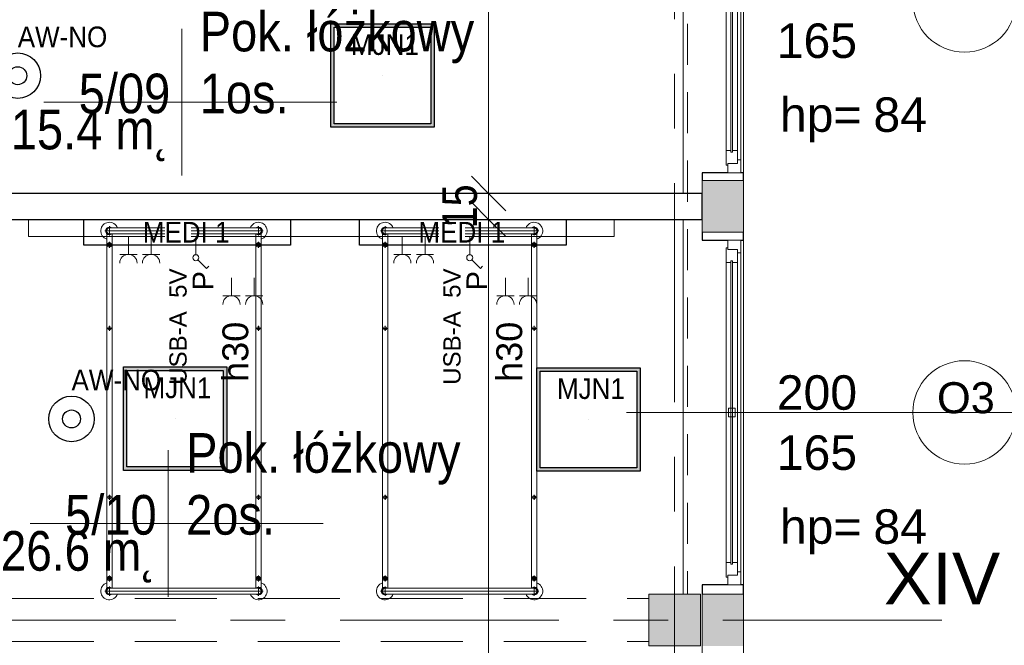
# Model space of a CAD drawing. Header units: centimetres. Extents: x -1631 to 21770, y -8842 to 3590.
# Tile 125 of 150: x 807 to 1379, y 394 to 757. Entities that reach past the tile are written whole.
import ezdxf

# ---------------------------------------------------------------- set-up
doc = ezdxf.new("R2010")
doc.units = ezdxf.units.CM
for name, pattern in [('Oś', [222.25, 127, -31.75, 31.75, -31.75]), ('Ponad', [39.688, 23.813, -15.875]), ('Ukryte', [71.438, 47.625, -23.813])]:
    doc.linetypes.add(name, pattern=pattern)
for name, color, linetype, lineweight in [('A-ANNO-DIMS', 211, 'Continuous', 13), ('A-ANNO-DIMS-100', 211, 'Continuous', 13), ('A-ANNO-NOTE', 131, 'Continuous', 9), ('A-AREA-IDEN', 2, 'Continuous', 13), ('A-DETL-HDLN', 90, 'Ukryte', 9), ('A-FLOR-OVHD', 1, 'Ponad', 9), ('A-GLAZ', 151, 'Continuous', 13), ('A-GLAZ-IDEN', 152, 'Continuous', 13), ('A-WALL', 113, 'Continuous', 13), ('A-WALL-PATT', 111, 'Continuous', 13), ('I-FURN', 30, 'Continuous', 9), ('Q-SPCQ', 91, 'Continuous', 9), ('S-COLS', 52, 'Continuous', 13), ('S-GRID', 1, 'Continuous', 13), ('S-GRID-IDEN', 1, 'Continuous', 13)]:
    doc.layers.add(name, color=color, linetype=linetype, lineweight=lineweight)
doc.layers.add('E_oprawy', color=12, linetype='Continuous')
doc.styles.add('Arial', font='arial.ttf', dxfattribs={"width": 0.9, "height": 18})
doc.styles.add('Arial Narrow_5', font='ARIALN.TTF', dxfattribs={"height": 20})
doc.styles.add('Arial_10', font='arial.ttf', dxfattribs={"height": 20})
doc.styles.add('Arial_11', font='arial.ttf', dxfattribs={"width": 0.85, "height": 23})
doc.styles.add('Arial_13', font='arial.ttf', dxfattribs={"height": 0.2})
doc.styles.add('Arial_4', font='arial.ttf', dxfattribs={"height": 10})
doc.styles.add('Arial_5', font='arial.ttf', dxfattribs={"height": 12})
doc.styles.add('Arial_6', font='arial.ttf', dxfattribs={"height": 15})
doc.styles.add('Arial_7', font='arial.ttf', dxfattribs={"height": 30})
doc.styles.add('Arial_8', font='arial.ttf', dxfattribs={"height": 18})
doc.dimstyles.new('Diagonal_1_100__0__wewnętrzne_1', dxfattribs={"dimscale": 30.48, "dimtxt": 20.468619, "dimasz": 0.656168, "dimexe": 0.164042, "dimexo": 0.0625, "dimgap": 0.032808, "dimtad": 1, "dimdec": 0, "dimdsep": 46, "dimtxsty": 'Arial Narrow_5', "dimblk1": 'OBLIQUE', "dimblk2": 'OBLIQUE', "dimsah": 1, "dimcen": 0.09, "dimazin": 0, "dimtfac": 1, "dimtdec": 4, "dimtix": 1, "dimtmove": 0, "dimatfit": 3, "dimfxl": 0, "dimtvp": 1, "dimtolj": 1, "dimtzin": 0, "dimarcsym": 0})
doc.dimstyles.new('Diagonal_1_100__0__wewnętrzne_2', dxfattribs={"dimscale": 30.48, "dimtxt": 20.468619, "dimasz": 0.656168, "dimexe": 0.164042, "dimexo": 0.0625, "dimgap": 0.032808, "dimtad": 1, "dimdec": 0, "dimdsep": 46, "dimtxsty": 'Arial Narrow_5', "dimblk1": 'OBLIQUE', "dimblk2": 'OBLIQUE', "dimsah": 1, "dimcen": 0.09, "dimazin": 0, "dimtfac": 1, "dimtdec": 4, "dimtix": 1, "dimtmove": 2, "dimatfit": 3, "dimfxl": 0, "dimtvp": 1, "dimtolj": 1, "dimtzin": 0, "dimarcsym": 0})

# ---------------------------------------------------------------- blocks, each defined once
blk = doc.blocks.new('M_Concrete-Square-Column - 300 x 300mm-1794509-5_piętro III __10_50 m_ - stan projektowany')
at = {"layer": 'S-COLS', "lineweight": 9}
blk.add_hatch(color=254, dxfattribs=at).paths.add_polyline_path([(15, -15), (15, 15), (-15, 15), (-15, -15)], flags=0)
for p, q in [((15, 15), (-15, 15)), ((-15, 15), (-15, -15)), ((15, -15), (15, 15)), ((-15, -15), (15, -15))]:
    blk.add_line(p, q, dxfattribs=at)
blk = doc.blocks.new('łóżko 195x90 typ FAMED _102039_ - łóżko 195x90 typ FAMED _102039_-1233017-5_piętro III __10_50 m_ - stan projektowany')
at = {"layer": 'I-FURN'}
for p, q in [((45.97, 104.25), (-45.98, 104.25)), ((-43.25, 101.53), (-43.25, 106.98)), ((-43.25, 105.95), (43.25, 105.95)), ((43.25, 101.53), (43.25, 106.98)), ((-44.75, -103.1), (-44.75, 102.61)), ((-43.25, 102.55), (43.25, 102.55)), ((-43.25, 95.18), (-43.25, 98.68)), ((-41.75, 102.55), (-41.75, -103.1)), ((41.75, 102.61), (41.75, -103.05)), ((43.25, 95.18), (43.25, 98.68)), ((44.75, -103.1), (44.75, 102.61)), ((-45, 96.93), (-41.5, 96.93)), ((45, 96.93), (41.5, 96.93)), ((-44.75, 49.81), (-41.75, 49.81)), ((-43.25, 48.31), (-43.25, 51.31)), ((44.75, 49.81), (41.75, 49.81)), ((43.25, 48.31), (43.25, 51.31)), ((-44.75, -48.19), (-41.75, -48.19)), ((-43.25, -49.69), (-43.25, -46.69)), ((44.75, -48.19), (41.75, -48.19)), ((43.25, -49.69), (43.25, -46.69)), ((-45, -96.6), (-41.5, -96.6)), ((-43.25, -94.85), (-43.25, -98.35)), ((45, -96.6), (41.5, -96.6)), ((43.25, -94.85), (43.25, -98.35)), ((-43.25, -102.02), (-43.25, -107.47)), ((43.25, -102.02), (43.25, -107.47)), ((-45.98, -104.75), (45.97, -104.75)), ((-43.25, -103.05), (43.25, -103.05)), ((-43.25, -106.45), (43.25, -106.45))]:
    blk.add_line(p, q, dxfattribs=at)
for centre, radius in [((-43.25, 96.93), 1.25), ((-43.25, 96.93), 0.8), ((43.25, 96.93), 1.25), ((43.25, 96.93), 0.8), ((-43.25, 49.81), 1), ((43.25, 49.81), 1), ((-43.25, -48.19), 1), ((43.25, -48.19), 1), ((-43.25, -96.6), 1.25), ((-43.25, -96.6), 0.8), ((43.25, -96.6), 1.25), ((43.25, -96.6), 0.8)]:
    blk.add_circle(centre, radius, dxfattribs=at)
for centre, radius, start, end in [((-43.25, 104.25), 5, 19.8769, 252.5424), ((43.25, 104.25), 5, 287.4576, 160.1231), ((-43.25, 104.25), 2.23, 49.8221, 310.1779), ((-43.25, 104.25), 1.93, 62.0207, 297.9793), ((-43.25, 104.25), 1.7, 90, 270), ((43.25, 104.25), 2.23, 229.8221, 130.1779), ((43.25, 104.25), 1.93, 242.0207, 117.9793), ((43.25, 104.25), 1.7, 270, 90), ((-43.25, -104.75), 5, 107.4576, 340.1231), ((-43.25, -104.75), 2.23, 47.6113, 310.1779), ((-43.25, -104.75), 1.93, 62.0207, 297.9793), ((43.25, -104.75), 5, 199.8769, 72.5424), ((43.25, -104.75), 2.23, 229.8221, 130.1779), ((43.25, -104.75), 1.93, 242.0207, 117.9793), ((-43.25, -104.75), 1.7, 90, 270), ((43.25, -104.75), 1.7, 270, 90)]:
    blk.add_arc(centre, radius, start, end, dxfattribs=at)
blk = doc.blocks.new('Panel Gazowo Oswietleniowy 2 - Type 1-2457286-5_piętro III __10_50 m_ - stan projektowany')
at = {"layer": 'Q-SPCQ'}
for p, q in [((-112.5, 51.83), (-102.5, 51.83)), ((-107.5, 51.83), (-107.5, 41.5)), ((-99.33, 51.83), (-89.33, 51.83)), ((-94.33, 51.83), (-94.33, 41.5)), ((46.5, 51.83), (56.5, 51.83)), ((51.5, 51.83), (51.5, 41.5)), ((59.67, 51.83), (69.67, 51.83)), ((64.67, 51.83), (64.67, 41.5)), ((-79.82, 35.93), (-81.13, 34.62)), ((-74.88, 30.98), (-79.82, 35.93)), ((79.18, 35.93), (77.87, 34.62)), ((84.12, 30.98), (79.18, 35.93)), ((-73.64, 17.5), (-73.64, 28)), ((-66.13, 27.83), (-56.13, 27.83)), ((-61.13, 27.83), (-61.13, 17.5)), ((-52.67, 27.83), (-42.67, 27.83)), ((-47.67, 27.83), (-47.67, 17.5)), ((-39.5, 27.83), (-29.5, 27.83)), ((-34.5, 27.83), (-34.5, 17.5)), ((85.36, 17.5), (85.36, 28)), ((92.87, 27.83), (102.87, 27.83)), ((97.87, 27.83), (97.87, 17.5)), ((106.33, 27.83), (116.33, 27.83)), ((111.33, 27.83), (111.33, 17.5)), ((119.5, 27.83), (129.5, 27.83)), ((124.5, 27.83), (124.5, 17.5)), ((-157.5, 7.5), (-157.5, 17.5)), ((-157.5, 17.5), (182.5, 17.5)), ((182.5, 17.5), (182.5, 7.5))]:
    blk.add_line(p, q, dxfattribs=at)
for centre in [(-73.64, 29.75), (85.36, 29.75)]:
    blk.add_circle(centre, 1.75, dxfattribs=at)
for centre, end in [((-107.5, 56.83), 0), ((-94.33, 56.83), 0), ((51.5, 56.83), 0), ((64.67, 56.83), 0), ((-61.13, 32.83), 360), ((-47.67, 32.83), 360), ((-34.5, 32.83), 360), ((97.87, 32.83), 360), ((111.33, 32.83), 360), ((124.5, 32.83), 360)]:
    blk.add_arc(centre, 5, 180, end, dxfattribs=at)
blk = doc.blocks.new('Okno - automatyczna etykieta - 200x165 _projektowane_-2617392-5_piętro III __10_50 m_ - stan projektowany')
at = {"layer": 'A-GLAZ'}
for p, q in [((-92.5, 10.5), (-100, 10.5)), ((-100, 10.5), (-100, 3)), ((-100, 10.5), (100, 10.5)), ((-87, 8.5), (-94.5, 8.5)), ((-94.5, 8.5), (-94.5, 3)), ((-94.5, 3), (-94.5, 8.5)), ((-94.5, 8.5), (-92.5, 8.5)), ((-92.5, 8.5), (-92.5, 10.5)), ((92.5, 10.5), (-92.5, 10.5)), ((88, 5.75), (-88, 5.75)), ((-88, 5.75), (-88, 4.75)), ((-88, 4.75), (-88, 5.75)), ((-88, 5.75), (-87, 5.75)), ((-87, 5.75), (-87, 8.5)), ((87, 8.5), (-87, 8.5)), ((2.5, 7.25), (-2.5, 7.25)), ((-2.5, 7.25), (-2.5, 3.25)), ((2.5, 3.25), (2.5, 7.25)), ((94.5, 8.5), (87, 8.5)), ((87, 8.5), (87, 5.75)), ((87, 5.75), (88, 5.75)), ((88, 4.75), (88, 5.75)), ((88, 5.75), (88, 4.75)), ((100, 10.5), (92.5, 10.5)), ((92.5, 10.5), (92.5, 8.5)), ((92.5, 8.5), (94.5, 8.5)), ((94.5, 3), (94.5, 8.5)), ((94.5, 8.5), (94.5, 3)), ((100, 3), (100, 10.5)), ((-100, 3), (-94.5, 3)), ((-94.5, 3), (-95.5, 3)), ((-95.5, 3), (-95.5, 2)), ((-95.5, 2), (-87, 2)), ((-88, 4.75), (88, 4.75)), ((-87, 4.75), (-88, 4.75)), ((-87, 2), (-87, 4.75)), ((87, 2), (-87, 2)), ((-2.5, 3.25), (2.5, 3.25)), ((87, 4.75), (87, 2)), ((88, 4.75), (87, 4.75)), ((87, 2), (95.5, 2)), ((95.5, 3), (94.5, 3)), ((94.5, 3), (100, 3)), ((95.5, 2), (95.5, 3))]:
    blk.add_line(p, q, dxfattribs=at)
blk = doc.blocks.new('DIMBLOCK58-5_piętro III __10_50 m_ - stan projektowany')
at = {"layer": 'A-ANNO-DIMS-100', "transparency": 16777216}
for p, q in [((1079.48, 640.83), (1069.48, 650.83)), ((1074.48, 640.83), (1084.48, 640.83)), ((1079.48, 640.83), (1074.48, 640.83)), ((1079.48, 132.33), (1079.48, 640.83)), ((1079.48, 640.83), (1089.48, 630.83)), ((1079.48, 132.33), (1069.48, 142.33)), ((1084.48, 132.33), (1074.48, 132.33)), ((1079.48, 132.33), (1089.48, 122.33)), ((1079.48, 132.33), (1084.48, 132.33))]:
    blk.add_line(p, q, dxfattribs=at)
at = {"layer": 'A-ANNO-DIMS-100', "color": 0, "transparency": 16777216, "insert": (1052.64, 349.28), "char_height": 20, "width": 45.6158, "attachment_point": 1, "rotation": 90, "line_spacing_factor": 0.974696, "style": 'Arial Narrow_5'}
blk.add_mtext('509', dxfattribs=at)
blk = doc.blocks.new('_Oblique')
at = {"color": 0, "linetype": 'ByBlock', "lineweight": -2}
blk.add_line((-0.5, -0.5), (0.5, 0.5), dxfattribs=at)
blk = doc.blocks.new('DIMBLOCK59-5_piętro III __10_50 m_ - stan projektowany')
at = {"layer": 'A-ANNO-DIMS-100', "transparency": 16777216}
for p, q in [((1079.48, 655.83), (1069.48, 665.83)), ((1074.48, 655.83), (1084.48, 655.83)), ((1079.48, 655.83), (1074.48, 655.83)), ((1079.48, 640.83), (1079.48, 655.83)), ((1079.48, 655.83), (1089.48, 645.83)), ((1079.48, 640.83), (1069.48, 650.83)), ((1074.48, 640.83), (1084.48, 640.83)), ((1079.48, 640.83), (1074.48, 640.83)), ((1079.48, 640.83), (1089.48, 630.83))]:
    blk.add_line(p, q, dxfattribs=at)
at = {"layer": 'A-ANNO-DIMS-100', "color": 0, "transparency": 16777216, "insert": (1052.64, 635.65), "char_height": 20, "width": 30.4105, "attachment_point": 1, "rotation": 90, "line_spacing_factor": 0.974696, "style": 'Arial Narrow_5'}
blk.add_mtext('15', dxfattribs=at)
blk = doc.blocks.new('DIMBLOCK60-5_piętro III __10_50 m_ - stan projektowany')
at = {"layer": 'A-ANNO-DIMS-100', "transparency": 16777216}
for p, q in [((1079.48, 1000.83), (1069.48, 1010.83)), ((1074.48, 1000.83), (1084.48, 1000.83)), ((1079.48, 1000.83), (1074.48, 1000.83)), ((1079.48, 655.83), (1079.48, 1000.83)), ((1079.48, 1000.83), (1089.48, 990.83)), ((1079.48, 655.83), (1069.48, 665.83)), ((1074.48, 655.83), (1084.48, 655.83)), ((1079.48, 655.83), (1074.48, 655.83)), ((1079.48, 655.83), (1089.48, 645.83))]:
    blk.add_line(p, q, dxfattribs=at)
at = {"layer": 'A-ANNO-DIMS-100', "color": 0, "transparency": 16777216, "insert": (1117.44, 777.48), "char_height": 20, "width": 45.6158, "attachment_point": 1, "rotation": 90, "line_spacing_factor": 0.974696, "style": 'Arial Narrow_5'}
blk.add_mtext('345', dxfattribs=at)
blk = doc.blocks.new('METKA_POMIESZCZENIA2 - Rozbudowana - bez ramki-2396678-5_piętro III __10_50 m_ - stan projektowany')
at = {"layer": 'A-AREA-IDEN'}
for p, q in [((0, 0.425), (0, 0)), ((0.0976, 0), (-0.8, 0)), ((-0.8, 0), (0.9, 0)), ((0, 0), (0, -0.425))]:
    blk.add_line(p, q, dxfattribs=at)
blk = doc.blocks.new('Okno_PG_typ 100 - metka _wys_parapetu-2491532-5_piętro III __10_50 m_ - stan projektowany')
at = {"layer": 'A-GLAZ-IDEN'}
blk.add_line((0, -1.8946), (0, 0.3677), dxfattribs=at)
blk.add_circle((0, 0.0677), 0.3, dxfattribs=at)
at = {"layer": 'A-GLAZ-IDEN', "insert": (0.5622, -1.0037), "char_height": 0.2, "width": 0.4949, "attachment_point": 1, "rotation": 90, "line_spacing_factor": 0.936439, "style": 'Arial_13'}
blk.add_mtext('\\pxt6.35,12.7,19.05,25.4,31.75,38.1,44.45,50.8,57.15,63.5,69.85,76.2,82.55,88.9,95.25,101.6,107.95,114.3,120.65,127,133.35,139.7,146.05,152.4,158.75,165.1,171.45,177.8,184.15,190.5,196.85,203.2;{hp=}', dxfattribs=at)
blk = doc.blocks.new('MEDI_1')
at = {"layer": 'E_oprawy'}
blk.add_lwpolyline([(0, 0), (0, 15), (120, 15), (120, 0)], close=True, dxfattribs=at)
at = {"layer": 'E_oprawy', "color": 4, "style": 'Arial', "width": 0.9}
blk.add_text('MEDI 1', height=12, rotation=180, dxfattribs=at).set_placement((85.78, 13.45))
blk = doc.blocks.new('MJN1')
at = {"layer": 'E_oprawy', "linetype": 'ByBlock'}
h = blk.add_hatch(color=256, dxfattribs=at)
h.paths.add_polyline_path([(-30, -30), (-30, 30), (30, 30), (30, -30)])
h.paths.add_polyline_path([(-28, -28), (-28, 28), (28, 28), (28, -28)], flags=16)
for points in [[(-30, -30), (-30, 30), (30, 30), (30, -30)], [(-28, -28), (-28, 28), (28, 28), (28, -28)]]:
    blk.add_lwpolyline(points, close=True, dxfattribs=at)
blk.add_circle((0, 0), 0.0000001, dxfattribs=at)
at = {"layer": 'E_oprawy', "color": 4, "style": 'Arial', "width": 0.9}
blk.add_text('MJN1', height=12, dxfattribs=at).set_placement((-18.29, 11.9))
blk = doc.blocks.new('AW-NO')
at = {"layer": 'E_oprawy', "color": 1, "linetype": 'ByBlock'}
for radius in [13.2, 5.21]:
    blk.add_circle((0, 0), radius, dxfattribs=at)
at = {"layer": 'E_oprawy', "color": 1, "style": 'Arial', "width": 0.9}
blk.add_text('AW-NO', height=12, dxfattribs=at).set_placement((0, 16.52))

msp = doc.modelspace()

# ---------------------------------------------------------------- hatches: boundary and pattern name
at = {"layer": 'A-WALL-PATT'}
h = msp.add_hatch(color=9, dxfattribs=at)
h.paths.add_polyline_path([(1203.38, 393.33), (1227.38, 393.33), (1227.38, 423.33), (1203.38, 423.33), (1203.38, 419.08)], flags=0)
h.paths.add_polyline_path([(1203.38, 633.33), (1227.38, 633.33), (1227.38, 663.33), (1203.38, 663.33)], flags=0)
h.paths.add_polyline_path([(1227.38, 873.33), (1227.38, 903.33), (1203.38, 903.33), (1203.38, 873.33)], flags=0)
h.paths.add_polyline_path([(1203.38, 1113.33), (1227.38, 1113.33), (1227.38, 1143.33), (1203.38, 1143.33)], flags=0)
h.paths.add_polyline_path([(1227.38, 1353.33), (1227.38, 1383.33), (1203.38, 1383.33), (1203.38, 1353.33)], flags=0)
h.paths.add_polyline_path([(1227.38, 1593.33), (1227.38, 1623.33), (1203.38, 1623.33), (1203.38, 1593.33)], flags=0)
h.paths.add_polyline_path([(1227.38, 1833.33), (1227.38, 1863.33), (1203.38, 1863.33), (1203.38, 1833.33)], flags=0)
h.paths.add_polyline_path([(1227.38, 2073.33), (1227.38, 2103.33), (1203.38, 2103.33), (1203.38, 2073.33)], flags=0)
h.paths.add_polyline_path([(1203.38, 2313.33), (1227.38, 2313.33), (1227.38, 2343.33), (1203.38, 2343.33)], flags=0)
h.paths.add_polyline_path([(1227.38, 2553.33), (1227.38, 2583.33), (1203.38, 2583.33), (1203.38, 2553.33)], flags=0)
h.paths.add_polyline_path([(1227.38, 2793.33), (1227.38, 2824.33), (1203.38, 2824.33), (1203.38, 2793.33)], flags=0)

# ---------------------------------------------------------------- linework, layer by layer
at = {"layer": 'A-DETL-HDLN'}
for p, q in [((-1197.62, 420.83), (1172.38, 420.83)), ((-1197.62, 395.83), (1172.38, 395.83))]:
    msp.add_line(p, q, dxfattribs=at)
at = {"layer": 'A-FLOR-OVHD'}
msp.add_line((1194.88, 873.33), (1194.88, 423.33), dxfattribs=at)
at = {"layer": 'A-WALL', "lineweight": 9}
for p, q in [((1192.38, 655.83), (1192.38, 873.33)), ((1227.38, 867.83), (1227.38, 667.83)), ((1203.38, 663.33), (1203.38, 633.33)), ((1227.38, 633.33), (1227.38, 663.33)), ((1192.38, 423.33), (1192.38, 640.83)), ((1227.38, 628.83), (1227.38, 428.83)), ((1203.38, 423.33), (1203.38, 132.33)), ((1227.38, 108.33), (1227.38, 423.33))]:
    msp.add_line(p, q, dxfattribs=at)
at = {"layer": 'A-WALL', "color": 7, "lineweight": 25}
for p, q in [((1218.38, 667.83), (1203.38, 667.83)), ((1203.38, 667.83), (1203.38, 663.33)), ((1227.38, 667.83), (1225.88, 667.83)), ((1227.38, 663.33), (1227.38, 667.83)), ((1203.38, 655.83), (542.38, 655.83)), ((1203.38, 640.83), (1203.38, 655.83)), ((542.38, 640.83), (1203.38, 640.83)), ((1203.38, 633.33), (1203.38, 628.83)), ((1203.38, 628.83), (1218.38, 628.83)), ((1225.88, 628.83), (1227.38, 628.83)), ((1227.38, 628.83), (1227.38, 633.33)), ((1218.38, 428.83), (1203.38, 428.83)), ((1203.38, 428.83), (1203.38, 423.33)), ((1227.38, 428.83), (1225.88, 428.83)), ((1227.38, 423.33), (1227.38, 428.83))]:
    msp.add_line(p, q, dxfattribs=at)
at = {"layer": 'A-WALL'}
for p, q in [((1227.38, 663.33), (1203.38, 663.33)), ((1203.38, 633.33), (1227.38, 633.33)), ((1227.38, 423.33), (1203.38, 423.33))]:
    msp.add_line(p, q, dxfattribs=at)
at = {"layer": 'S-GRID', "linetype": 'Oś'}
for p, q in [((1187.38, 2884.27), (1187.38, 27.13)), ((1342.46, 408.33), (-1368.76, 408.33))]:
    msp.add_line(p, q, dxfattribs=at)

# ---------------------------------------------------------------- block references
at = {"layer": 'A-AREA-IDEN', "xscale": 99.99999999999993, "yscale": 99.99999999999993, "zscale": 99.99999999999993}
for p in [(901.33, 708.83), (893.45, 464.36)]:
    msp.add_blockref('METKA_POMIESZCZENIA2 - Rozbudowana - bez ramki-2396678-5_piętro III __10_50 m_ - stan projektowany', p, dxfattribs=at)
at = {"layer": 'A-GLAZ', "rotation": 269.9999999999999}
for p in [(1215.38, 767.83), (1215.38, 528.83)]:
    msp.add_blockref('Okno - automatyczna etykieta - 200x165 _projektowane_-2617392-5_piętro III __10_50 m_ - stan projektowany', p, dxfattribs=at)
at = {"layer": 'A-GLAZ-IDEN', "xscale": 99.99999999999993, "yscale": 99.99999999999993, "zscale": 99.99999999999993, "rotation": 270.0000000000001}
for p in [(1348.94, 767.83), (1348.94, 528.83)]:
    msp.add_blockref('Okno_PG_typ 100 - metka _wys_parapetu-2491532-5_piętro III __10_50 m_ - stan projektowany', p, dxfattribs=at)
at = {"layer": 'E_oprawy', "linetype": 'ByBlock'}
for p in [(806.16, 724.18), (837.36, 525.03)]:
    msp.add_blockref('AW-NO', p, dxfattribs=at)
at = {"layer": 'E_oprawy'}
for p in [(1017.88, 724.32), (1137.46, 524.72)]:
    msp.add_blockref('MJN1', p, dxfattribs=at)
at = {"layer": 'I-FURN', "rotation": 180}
for p in [(902.63, 529.38), (1062.63, 529.38)]:
    msp.add_blockref('łóżko 195x90 typ FAMED _102039_ - łóżko 195x90 typ FAMED _102039_-1233017-5_piętro III __10_50 m_ - stan projektowany', p, dxfattribs=at)
at = {"layer": 'Q-SPCQ', "rotation": 180}
msp.add_blockref('Panel Gazowo Oswietleniowy 2 - Type 1-2457286-5_piętro III __10_50 m_ - stan projektowany', (994.88, 648.33), dxfattribs=at)
at = {"layer": 'S-COLS', "lineweight": 9}
msp.add_blockref('M_Concrete-Square-Column - 300 x 300mm-1794509-5_piętro III __10_50 m_ - stan projektowany', (1187.38, 408.33), dxfattribs=at)

# ---------------------------------------------------------------- texts
at = {"layer": 'A-AREA-IDEN', "char_height": 23, "line_spacing_factor": 0.936439, "style": 'Arial_11'}
for s, insert, width, attachment_point in [('\\pt84.99995,169.9999,255.00008,340.00003,424.99998,509.99993,595.00011,680.00006,765.00001,849.99996,934.99991,1020.00009,1105.00004,1189.99999,1274.99994,1359.99989,1445.00007,1530.00002,1614.99997,1699.99992,1785.0001,1870.00005,1955,2039.99995,2124.9999,2210.00008,2295.00003,2379.99998,2464.99993,2550.00011,2635.00006,2720.00001;Pok. łóżkowy\\P1os.', (911.76, 702.05), 156.91, 7), ('\\pxqr,t3.69565,7.3913,11.08696,14.78261,18.47826,22.17391,25.86957,29.56522,33.26087,36.95652,40.65217,44.34783,48.04348,51.73913,55.43478,59.13043,62.82609,66.52174,70.21739,73.91304,77.6087,81.30435,85,88.69565,92.3913,96.08696,99.78261,103.47826,107.17391,110.86957,114.56522,118.26087;{5/09}', (894.68, 702.05), 52.87, 9), ('\\pt84.99995,169.9999,255.00008,340.00003,424.99998,509.99993,595.00011,680.00006,765.00001,849.99996,934.99991,1020.00009,1105.00004,1189.99999,1274.99994,1359.99989,1445.00007,1530.00002,1614.99997,1699.99992,1785.0001,1870.00005,1955,2039.99995,2124.9999,2210.00008,2295.00003,2379.99998,2464.99993,2550.00011,2635.00006,2720.00001;15.4 m˛', (894.68, 704.44), 91.63, 3), ('\\pxqr,t3.69565,7.3913,11.08696,14.78261,18.47826,22.17391,25.86957,29.56522,33.26087,36.95652,40.65217,44.34783,48.04348,51.73913,55.43478,59.13043,62.82609,66.52174,70.21739,73.91304,77.6087,81.30435,85,88.69565,92.3913,96.08696,99.78261,103.47826,107.17391,110.86957,114.56522,118.26087;{5/10}', (886.79, 457.58), 52.87, 9), ('\\pt84.99995,169.9999,255.00008,340.00003,424.99998,509.99993,595.00011,680.00006,765.00001,849.99996,934.99991,1020.00009,1105.00004,1189.99999,1274.99994,1359.99989,1445.00007,1530.00002,1614.99997,1699.99992,1785.0001,1870.00005,1955,2039.99995,2124.9999,2210.00008,2295.00003,2379.99998,2464.99993,2550.00011,2635.00006,2720.00001;26.6 m˛', (886.79, 459.97), 91.63, 3)]:
    msp.add_mtext(s, dxfattribs=dict(at, insert=insert, width=width, attachment_point=attachment_point))
at = {"layer": 'A-GLAZ-IDEN', "line_spacing_factor": 0.936439}
for s, insert, char_height, width, attachment_point, style in [('\\pxqc,t6.35,12.7,19.05,25.4,31.75,38.1,44.45,50.8,57.15,63.5,69.85,76.2,82.55,88.9,95.25,101.6,107.95,114.3,120.65,127,133.35,139.7,146.05,152.4,158.75,165.1,171.45,177.8,184.15,190.5,196.85,203.2;{165}', (1270.05, 744.34), 20, 48.3, 5, 'Arial_10'), ('\\pxt6.35,12.7,19.05,25.4,31.75,38.1,44.45,50.8,57.15,63.5,69.85,76.2,82.55,88.9,95.25,101.6,107.95,114.3,120.65,127,133.35,139.7,146.05,152.4,158.75,165.1,171.45,177.8,184.15,190.5,196.85,203.2;{84}', (1302.84, 711.6), 20, 32.4, 1, 'Arial_10'), ('\\pxqc,t6.35,12.7,19.05,25.4,31.75,38.1,44.45,50.8,57.15,63.5,69.85,76.2,82.55,88.9,95.25,101.6,107.95,114.3,120.65,127,133.35,139.7,146.05,152.4,158.75,165.1,171.45,177.8,184.15,190.5,196.85,203.2;{200}', (1270.05, 540.22), 20, 48.3, 5, 'Arial_10'), ('\\pxqc,t7.05556,14.11111,21.16667,28.22222,35.27778,42.33333,49.38889,56.44444,63.5,70.55556,77.61111,84.66667,91.72222,98.77778,105.83333,112.88889,119.94444,127,134.05556,141.11111,148.16667,155.22222,162.27778,169.33333,176.38889,183.44444,190.5,197.55556,204.61111,211.66667,218.72222,225.77778;{O3}', (1356.52, 537.21), 18, 33.7, 5, 'Arial_8'), ('\\pxqc,t6.35,12.7,19.05,25.4,31.75,38.1,44.45,50.8,57.15,63.5,69.85,76.2,82.55,88.9,95.25,101.6,107.95,114.3,120.65,127,133.35,139.7,146.05,152.4,158.75,165.1,171.45,177.8,184.15,190.5,196.85,203.2;{165}', (1270.05, 505.34), 20, 48.3, 5, 'Arial_10'), ('\\pxt6.35,12.7,19.05,25.4,31.75,38.1,44.45,50.8,57.15,63.5,69.85,76.2,82.55,88.9,95.25,101.6,107.95,114.3,120.65,127,133.35,139.7,146.05,152.4,158.75,165.1,171.45,177.8,184.15,190.5,196.85,203.2;{84}', (1302.84, 472.6), 20, 32.4, 1, 'Arial_10')]:
    msp.add_mtext(s, dxfattribs=dict(at, insert=insert, char_height=char_height, width=width, attachment_point=attachment_point, style=style))
at = {"layer": 'S-GRID-IDEN', "insert": (1342.64, 432.39), "char_height": 30, "width": 68.1, "attachment_point": 5, "line_spacing_factor": 0.936439, "style": 'Arial_7'}
msp.add_mtext('\\pxqc,t4.23333,8.46667,12.7,16.93333,21.16667,25.4,29.63333,33.86667,38.1,42.33333,46.56667,50.8,55.03333,59.26667,63.5,67.73333,71.96667,76.2,80.43333,84.66667,88.9,93.13333,97.36667,101.6,105.83333,110.06667,114.3,118.53333,122.76667,127,131.23333,135.46667;{XIV}', dxfattribs=at)

# ---------------------------------------------------------------- dimensions: what is measured, and where the dimension line sits
at = {"layer": 'A-ANNO-DIMS'}
dim = msp.add_linear_dim(base=(1079.48, 1000.83), p1=(1074.48, 655.83), p2=(1074.48, 1000.83), angle=90, dimstyle='Diagonal_1_100__0__wewnętrzne_2', override={"dimpost": '<>', "dimfxl": 345}, dxfattribs=at)
dim.commit()
dim.dimension.update_dxf_attribs({"geometry": 'DIMBLOCK60-5_piętro III __10_50 m_ - stan projektowany', "text_midpoint": (1130.77, 800.29), "dimtype": 160, "text_rotation": 90})

# ---------------------------------------------------------------- next in the draw order: texts
at = {"layer": 'A-ANNO-NOTE', "lineweight": 13, "rotation": 90, "line_spacing_factor": 0.936439, "bg_fill": 3, "box_fill_scale": 1.25, "bg_fill_color": 256, "bg_fill_true_color": 13158600, "bg_fill_transparency": 0}
for s, insert, char_height, width, attachment_point, style in [('\\pxqc,t12.7,25.4,38.1,50.8,63.5,76.2,88.9,101.6,114.3,127,139.7,152.4,165.1,177.8,190.5,203.2,215.9,228.6,241.3,254,266.7,279.4,292.1,304.8,317.5,330.2,342.9,355.6,368.3,381,393.7,406.4;{USB-A  5V}', (899.25, 578.59), 10, 113.1, 5, 'Arial_4'), ('\\pxqc,t12.7,25.4,38.1,50.8,63.5,76.2,88.9,101.6,114.3,127,139.7,152.4,165.1,177.8,190.5,203.2,215.9,228.6,241.3,254,266.7,279.4,292.1,304.8,317.5,330.2,342.9,355.6,368.3,381,393.7,406.4;{USB-A  5V}', (1058.25, 578.59), 10, 113.1, 5, 'Arial_4'), ('\\pxt8.46667,16.93333,25.4,33.86667,42.33333,50.8,59.26667,67.73333,76.2,84.66667,93.13333,101.6,110.06667,118.53333,127,135.46667,143.93333,152.4,160.86667,169.33333,177.8,186.26667,194.73333,203.2,211.66667,220.13333,228.6,237.06667,245.53333,254,262.46667,270.93333;{h30}', (924.95, 546.48), 15, 36.764, 1, 'Arial_6'), ('\\pxt8.46667,16.93333,25.4,33.86667,42.33333,50.8,59.26667,67.73333,76.2,84.66667,93.13333,101.6,110.06667,118.53333,127,135.46667,143.93333,152.4,160.86667,169.33333,177.8,186.26667,194.73333,203.2,211.66667,220.13333,228.6,237.06667,245.53333,254,262.46667,270.93333;{h30}', (1083.95, 546.48), 15, 36.764, 1, 'Arial_6')]:
    msp.add_mtext(s, dxfattribs=dict(at, insert=insert, char_height=char_height, width=width, attachment_point=attachment_point, style=style))

# ---------------------------------------------------------------- next in the draw order: block references
at = {"layer": 'E_oprawy', "rotation": 180}
for p in [(964.55, 640.82), (1124.55, 640.82)]:
    msp.add_blockref('MEDI_1', p, dxfattribs=at)
at = {"layer": 'E_oprawy'}
msp.add_blockref('MJN1', (897.45, 525.18), dxfattribs=at)

# ---------------------------------------------------------------- next in the draw order: texts
at = {"layer": 'A-ANNO-NOTE', "lineweight": 13, "char_height": 12, "width": 12.019, "attachment_point": 5, "rotation": 90, "line_spacing_factor": 0.936439, "style": 'Arial_5'}
for insert in [(913.63, 605.23), (1072.63, 605.23)]:
    msp.add_mtext('\\pxqc,t10.58333,21.16667,31.75,42.33333,52.91667,63.5,74.08333,84.66667,95.25,105.83333,116.41667,127,137.58333,148.16667,158.75,169.33333,179.91667,190.5,201.08333,211.66667,222.25,232.83333,243.41667,254,264.58333,275.16667,285.75,296.33333,306.91667,317.5,328.08333,338.66667;{P}', dxfattribs=dict(at, insert=insert))
at = {"layer": 'A-AREA-IDEN', "insert": (903.87, 457.58), "char_height": 23, "width": 156.91, "attachment_point": 7, "line_spacing_factor": 0.936439, "style": 'Arial_11'}
msp.add_mtext('\\pt84.99995,169.9999,255.00008,340.00003,424.99998,509.99993,595.00011,680.00006,765.00001,849.99996,934.99991,1020.00009,1105.00004,1189.99999,1274.99994,1359.99989,1445.00007,1530.00002,1614.99997,1699.99992,1785.0001,1870.00005,1955,2039.99995,2124.9999,2210.00008,2295.00003,2379.99998,2464.99993,2550.00011,2635.00006,2720.00001;Pok. łóżkowy\\P2os.', dxfattribs=at)

# ---------------------------------------------------------------- next in the draw order: dimensions: what is measured, and where the dimension line sits
at = {"layer": 'A-ANNO-DIMS'}
dim = msp.add_linear_dim(base=(1079.48, 655.83), p1=(1074.48, 640.83), p2=(1074.48, 655.83), angle=90, dimstyle='Diagonal_1_100__0__wewnętrzne_1', override={"dimpost": '<>', "dimfxl": 15}, dxfattribs=at)
dim.commit()
dim.dimension.update_dxf_attribs({"geometry": 'DIMBLOCK59-5_piętro III __10_50 m_ - stan projektowany', "text_midpoint": (1068.27, 648.33)})
dim = msp.add_linear_dim(base=(1079.48404441, 640.82555458), p1=(1084.48404441, 132.32555458), p2=(1074.48404441, 640.82555458), angle=90, dimstyle='Diagonal_1_100__0__wewnętrzne_2', override={"dimpost": '<>', "dimfxl": 508.598319}, dxfattribs=at)
dim.commit()
dim.dimension.update_dxf_attribs({"geometry": 'DIMBLOCK58-5_piętro III __10_50 m_ - stan projektowany', "text_midpoint": (1065.96920075, 372.08843011), "dimtype": 160, "text_rotation": 90})

doc.saveas('drawing.dxf')
